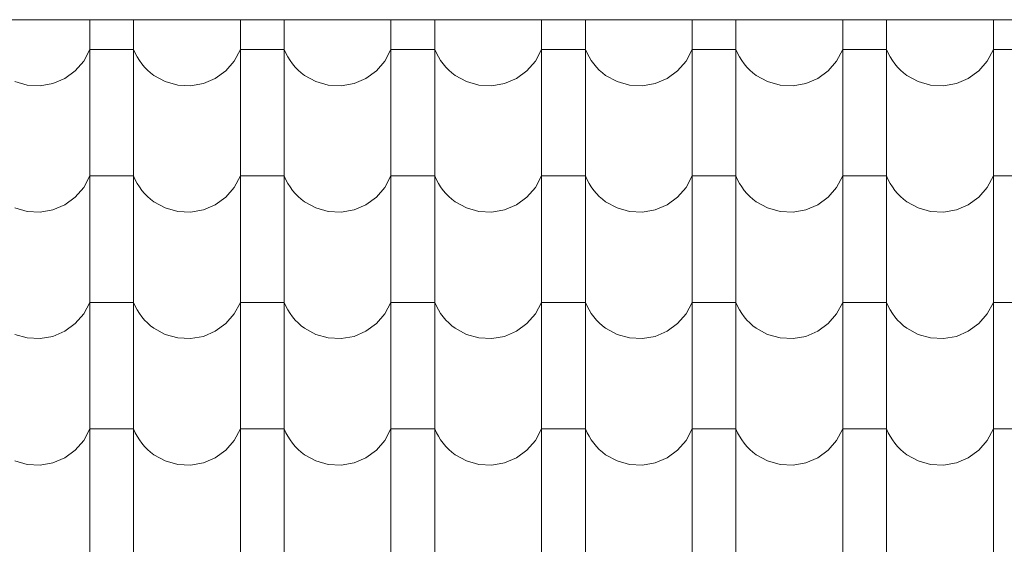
# Model space of a CAD drawing. Extents: x -547885 to -186295, y -25370 to 156194.
# Tile 236 of 256: x -366566 to -365487, y -17631 to -17057. Entities that reach past the tile are written whole.
import ezdxf

# ---------------------------------------------------------------- set-up
doc = ezdxf.new("R2010")
doc.units = 0
doc.header["$MEASUREMENT"] = 0
doc.linetypes.add('Dashed', pattern=[564.444447, 282.222223, -282.222223])
doc.layers.add('arch wypelnienia_Nr_Pióra__102', color=7, linetype='Continuous', lineweight=9, true_color=0xb4b4b4)
doc.layers.add('INWENT KONST. DREWNIANA_Nr_Pióra__21', color=7, linetype='Continuous', lineweight=9)

# ---------------------------------------------------------------- blocks, each defined once
blk = doc.blocks.new('*X1053')
at = {"layer": 'arch wypelnienia_Nr_Pióra__102', "linetype": 'Continuous'}
for p, q in [((-366489, -17056.9), (-366489, -17174)), ((-366441, -17056.9), (-366441, -17174)), ((-366324, -17056.9), (-366324, -17174)), ((-366276, -17056.9), (-366276, -17174)), ((-366159, -17056.9), (-366159, -17174)), ((-366111, -17056.9), (-366111, -17174)), ((-365994, -17056.9), (-365994, -17174)), ((-365946, -17056.9), (-365946, -17174)), ((-365829, -17056.9), (-365829, -17174)), ((-365781, -17056.9), (-365781, -17174)), ((-365664, -17056.9), (-365664, -17174)), ((-365616, -17056.9), (-365616, -17174)), ((-365499, -17056.9), (-365499, -17174)), ((-366495.7, -17102.1), (-366489, -17089.5)), ((-366465, -17089.5), (-366489, -17089.5)), ((-366441, -17089.5), (-366465, -17089.5)), ((-366441, -17089.5), (-366439.2, -17093.7)), ((-366439.2, -17093.7), (-366437, -17097.7)), ((-366437, -17097.7), (-366434.6, -17101.6)), ((-366330.7, -17102.1), (-366324, -17089.5)), ((-366300, -17089.5), (-366324, -17089.5)), ((-366276, -17089.5), (-366300, -17089.5)), ((-366276, -17089.5), (-366274.2, -17093.7)), ((-366274.2, -17093.7), (-366272, -17097.7)), ((-366272, -17097.7), (-366269.6, -17101.6)), ((-366165.7, -17102.1), (-366159, -17089.5)), ((-366135, -17089.5), (-366159, -17089.5)), ((-366111, -17089.5), (-366135, -17089.5)), ((-366111, -17089.5), (-366109.2, -17093.7)), ((-366109.2, -17093.7), (-366107, -17097.7)), ((-366107, -17097.7), (-366104.6, -17101.6)), ((-366000.7, -17102.1), (-365994, -17089.5)), ((-365970, -17089.5), (-365994, -17089.5)), ((-365946, -17089.5), (-365970, -17089.5)), ((-365946, -17089.5), (-365944.2, -17093.7)), ((-365944.2, -17093.7), (-365942, -17097.7)), ((-365942, -17097.7), (-365939.6, -17101.6)), ((-365835.7, -17102.1), (-365829, -17089.5)), ((-365805, -17089.5), (-365829, -17089.5)), ((-365781, -17089.5), (-365805, -17089.5)), ((-365781, -17089.5), (-365779.2, -17093.7)), ((-365779.2, -17093.7), (-365777, -17097.7)), ((-365777, -17097.7), (-365774.6, -17101.6)), ((-365670.7, -17102.1), (-365664, -17089.5)), ((-365640, -17089.5), (-365664, -17089.5)), ((-365616, -17089.5), (-365640, -17089.5)), ((-365616, -17089.5), (-365614.2, -17093.7)), ((-365614.2, -17093.7), (-365612, -17097.7)), ((-365612, -17097.7), (-365609.6, -17101.6)), ((-365505.7, -17102.1), (-365499, -17089.5)), ((-365475, -17089.5), (-365499, -17089.5)), ((-366505, -17112.8), (-366495.7, -17102.1)), ((-366434.6, -17101.6), (-366431.9, -17105.3)), ((-366431.9, -17105.3), (-366429, -17108.8)), ((-366429, -17108.8), (-366425.8, -17112)), ((-366340, -17112.8), (-366330.7, -17102.1)), ((-366269.6, -17101.6), (-366266.9, -17105.3)), ((-366266.9, -17105.3), (-366264, -17108.8)), ((-366264, -17108.8), (-366260.8, -17112)), ((-366175, -17112.8), (-366165.7, -17102.1)), ((-366104.6, -17101.6), (-366101.9, -17105.3)), ((-366101.9, -17105.3), (-366099, -17108.8)), ((-366099, -17108.8), (-366095.8, -17112)), ((-366010, -17112.8), (-366000.7, -17102.1)), ((-365939.6, -17101.6), (-365936.9, -17105.3)), ((-365936.9, -17105.3), (-365934, -17108.8)), ((-365934, -17108.8), (-365930.8, -17112)), ((-365845, -17112.8), (-365835.7, -17102.1)), ((-365774.6, -17101.6), (-365771.9, -17105.3)), ((-365771.9, -17105.3), (-365769, -17108.8)), ((-365769, -17108.8), (-365765.8, -17112)), ((-365680, -17112.8), (-365670.7, -17102.1)), ((-365609.6, -17101.6), (-365606.9, -17105.3)), ((-365606.9, -17105.3), (-365604, -17108.8)), ((-365604, -17108.8), (-365600.8, -17112)), ((-365515, -17112.8), (-365505.7, -17102.1)), ((-366516.5, -17121.1), (-366505, -17112.8)), ((-366425.8, -17112), (-366422.4, -17115)), ((-366422.4, -17115), (-366418.8, -17117.8)), ((-366418.8, -17117.8), (-366406.3, -17124.6)), ((-366351.5, -17121.1), (-366340, -17112.8)), ((-366260.8, -17112), (-366257.4, -17115)), ((-366257.4, -17115), (-366253.8, -17117.8)), ((-366253.8, -17117.8), (-366241.3, -17124.6)), ((-366186.5, -17121.1), (-366175, -17112.8)), ((-366095.8, -17112), (-366092.4, -17115)), ((-366092.4, -17115), (-366088.8, -17117.8)), ((-366088.8, -17117.8), (-366076.3, -17124.6)), ((-366021.5, -17121.1), (-366010, -17112.8)), ((-365930.8, -17112), (-365927.4, -17115)), ((-365927.4, -17115), (-365923.8, -17117.8)), ((-365923.8, -17117.8), (-365911.3, -17124.6)), ((-365856.5, -17121.1), (-365845, -17112.8)), ((-365765.8, -17112), (-365762.4, -17115)), ((-365762.4, -17115), (-365758.8, -17117.8)), ((-365758.8, -17117.8), (-365746.3, -17124.6)), ((-365691.5, -17121.1), (-365680, -17112.8)), ((-365600.8, -17112), (-365597.4, -17115)), ((-365597.4, -17115), (-365593.8, -17117.8)), ((-365593.8, -17117.8), (-365581.3, -17124.6)), ((-365526.5, -17121.1), (-365515, -17112.8)), ((-366571.3, -17124.6), (-366557.7, -17128.5)), ((-366557.7, -17128.5), (-366543.5, -17129.2)), ((-366543.5, -17129.2), (-366529.5, -17126.7)), ((-366529.5, -17126.7), (-366516.5, -17121.1)), ((-366406.3, -17124.6), (-366392.7, -17128.5)), ((-366392.7, -17128.5), (-366378.5, -17129.2)), ((-366378.5, -17129.2), (-366364.5, -17126.7)), ((-366364.5, -17126.7), (-366351.5, -17121.1)), ((-366241.3, -17124.6), (-366227.7, -17128.5)), ((-366227.7, -17128.5), (-366213.5, -17129.2)), ((-366213.5, -17129.2), (-366199.5, -17126.7)), ((-366199.5, -17126.7), (-366186.5, -17121.1)), ((-366076.3, -17124.6), (-366062.7, -17128.5)), ((-366062.7, -17128.5), (-366048.5, -17129.2)), ((-366048.5, -17129.2), (-366034.5, -17126.7)), ((-366034.5, -17126.7), (-366021.5, -17121.1)), ((-365911.3, -17124.6), (-365897.7, -17128.5)), ((-365897.7, -17128.5), (-365883.5, -17129.2)), ((-365883.5, -17129.2), (-365869.5, -17126.7)), ((-365869.5, -17126.7), (-365856.5, -17121.1)), ((-365746.3, -17124.6), (-365732.7, -17128.5)), ((-365732.7, -17128.5), (-365718.5, -17129.2)), ((-365718.5, -17129.2), (-365704.5, -17126.7)), ((-365704.5, -17126.7), (-365691.5, -17121.1)), ((-365581.3, -17124.6), (-365567.7, -17128.5)), ((-365567.7, -17128.5), (-365553.5, -17129.2)), ((-365553.5, -17129.2), (-365539.5, -17126.7)), ((-365539.5, -17126.7), (-365526.5, -17121.1)), ((-366489, -17174), (-366489, -17312.5)), ((-366441, -17174), (-366441, -17312.5)), ((-366324, -17174), (-366324, -17312.5)), ((-366276, -17174), (-366276, -17312.5)), ((-366159, -17174), (-366159, -17312.5)), ((-366111, -17174), (-366111, -17312.5)), ((-365994, -17174), (-365994, -17312.5)), ((-365946, -17174), (-365946, -17312.5)), ((-365829, -17174), (-365829, -17312.5)), ((-365781, -17174), (-365781, -17312.5)), ((-365664, -17174), (-365664, -17312.5)), ((-365616, -17174), (-365616, -17312.5)), ((-365499, -17174), (-365499, -17312.5)), ((-366495.7, -17240.6), (-366489, -17228)), ((-366465, -17228), (-366489, -17228)), ((-366441, -17228), (-366465, -17228)), ((-366441, -17228), (-366439.2, -17232.2)), ((-366330.7, -17240.6), (-366324, -17228)), ((-366300, -17228), (-366324, -17228)), ((-366276, -17228), (-366300, -17228)), ((-366276, -17228), (-366274.2, -17232.2)), ((-366165.7, -17240.6), (-366159, -17228)), ((-366135, -17228), (-366159, -17228)), ((-366111, -17228), (-366135, -17228)), ((-366111, -17228), (-366109.2, -17232.2)), ((-366000.7, -17240.6), (-365994, -17228)), ((-365970, -17228), (-365994, -17228)), ((-365946, -17228), (-365970, -17228)), ((-365946, -17228), (-365944.2, -17232.2)), ((-365835.7, -17240.6), (-365829, -17228)), ((-365805, -17228), (-365829, -17228)), ((-365781, -17228), (-365805, -17228)), ((-365781, -17228), (-365779.2, -17232.2)), ((-365670.7, -17240.6), (-365664, -17228)), ((-365640, -17228), (-365664, -17228)), ((-365616, -17228), (-365640, -17228)), ((-365616, -17228), (-365614.2, -17232.2)), ((-365505.7, -17240.6), (-365499, -17228)), ((-365475, -17228), (-365499, -17228)), ((-366439.2, -17232.2), (-366437, -17236.2)), ((-366437, -17236.2), (-366434.6, -17240.1)), ((-366274.2, -17232.2), (-366272, -17236.2)), ((-366272, -17236.2), (-366269.6, -17240.1)), ((-366109.2, -17232.2), (-366107, -17236.2)), ((-366107, -17236.2), (-366104.6, -17240.1)), ((-365944.2, -17232.2), (-365942, -17236.2)), ((-365942, -17236.2), (-365939.6, -17240.1)), ((-365779.2, -17232.2), (-365777, -17236.2)), ((-365777, -17236.2), (-365774.6, -17240.1)), ((-365614.2, -17232.2), (-365612, -17236.2)), ((-365612, -17236.2), (-365609.6, -17240.1)), ((-366505, -17251.3), (-366495.7, -17240.6)), ((-366434.6, -17240.1), (-366431.9, -17243.8)), ((-366431.9, -17243.8), (-366429, -17247.3)), ((-366429, -17247.3), (-366425.8, -17250.5)), ((-366340, -17251.3), (-366330.7, -17240.6)), ((-366269.6, -17240.1), (-366266.9, -17243.8)), ((-366266.9, -17243.8), (-366264, -17247.3)), ((-366264, -17247.3), (-366260.8, -17250.5)), ((-366175, -17251.3), (-366165.7, -17240.6)), ((-366104.6, -17240.1), (-366101.9, -17243.8)), ((-366101.9, -17243.8), (-366099, -17247.3)), ((-366099, -17247.3), (-366095.8, -17250.5)), ((-366010, -17251.3), (-366000.7, -17240.6)), ((-365939.6, -17240.1), (-365936.9, -17243.8)), ((-365936.9, -17243.8), (-365934, -17247.3)), ((-365934, -17247.3), (-365930.8, -17250.5)), ((-365845, -17251.3), (-365835.7, -17240.6)), ((-365774.6, -17240.1), (-365771.9, -17243.8)), ((-365771.9, -17243.8), (-365769, -17247.3)), ((-365769, -17247.3), (-365765.8, -17250.5)), ((-365680, -17251.3), (-365670.7, -17240.6)), ((-365609.6, -17240.1), (-365606.9, -17243.8)), ((-365606.9, -17243.8), (-365604, -17247.3)), ((-365604, -17247.3), (-365600.8, -17250.5)), ((-365515, -17251.3), (-365505.7, -17240.6)), ((-366529.5, -17265.2), (-366516.5, -17259.6)), ((-366516.5, -17259.6), (-366505, -17251.3)), ((-366425.8, -17250.5), (-366422.4, -17253.5)), ((-366422.4, -17253.5), (-366418.8, -17256.3)), ((-366418.8, -17256.3), (-366406.3, -17263.1)), ((-366364.5, -17265.2), (-366351.5, -17259.6)), ((-366351.5, -17259.6), (-366340, -17251.3)), ((-366260.8, -17250.5), (-366257.4, -17253.5)), ((-366257.4, -17253.5), (-366253.8, -17256.3)), ((-366253.8, -17256.3), (-366241.3, -17263.1)), ((-366199.5, -17265.2), (-366186.5, -17259.6)), ((-366186.5, -17259.6), (-366175, -17251.3)), ((-366095.8, -17250.5), (-366092.4, -17253.5)), ((-366092.4, -17253.5), (-366088.8, -17256.3)), ((-366088.8, -17256.3), (-366076.3, -17263.1)), ((-366034.5, -17265.2), (-366021.5, -17259.6)), ((-366021.5, -17259.6), (-366010, -17251.3)), ((-365930.8, -17250.5), (-365927.4, -17253.5)), ((-365927.4, -17253.5), (-365923.8, -17256.3)), ((-365923.8, -17256.3), (-365911.3, -17263.1)), ((-365869.5, -17265.2), (-365856.5, -17259.6)), ((-365856.5, -17259.6), (-365845, -17251.3)), ((-365765.8, -17250.5), (-365762.4, -17253.5)), ((-365762.4, -17253.5), (-365758.8, -17256.3)), ((-365758.8, -17256.3), (-365746.3, -17263.1)), ((-365704.5, -17265.2), (-365691.5, -17259.6)), ((-365691.5, -17259.6), (-365680, -17251.3)), ((-365600.8, -17250.5), (-365597.4, -17253.5)), ((-365597.4, -17253.5), (-365593.8, -17256.3)), ((-365593.8, -17256.3), (-365581.3, -17263.1)), ((-365539.5, -17265.2), (-365526.5, -17259.6)), ((-365526.5, -17259.6), (-365515, -17251.3)), ((-366571.3, -17263.1), (-366557.7, -17267)), ((-366557.7, -17267), (-366543.5, -17267.7)), ((-366543.5, -17267.7), (-366529.5, -17265.2)), ((-366406.3, -17263.1), (-366392.7, -17267)), ((-366392.7, -17267), (-366378.5, -17267.7)), ((-366378.5, -17267.7), (-366364.5, -17265.2)), ((-366241.3, -17263.1), (-366227.7, -17267)), ((-366227.7, -17267), (-366213.5, -17267.7)), ((-366213.5, -17267.7), (-366199.5, -17265.2)), ((-366076.3, -17263.1), (-366062.7, -17267)), ((-366062.7, -17267), (-366048.5, -17267.7)), ((-366048.5, -17267.7), (-366034.5, -17265.2)), ((-365911.3, -17263.1), (-365897.7, -17267)), ((-365897.7, -17267), (-365883.5, -17267.7)), ((-365883.5, -17267.7), (-365869.5, -17265.2)), ((-365746.3, -17263.1), (-365732.7, -17267)), ((-365732.7, -17267), (-365718.5, -17267.7)), ((-365718.5, -17267.7), (-365704.5, -17265.2)), ((-365581.3, -17263.1), (-365567.7, -17267)), ((-365567.7, -17267), (-365553.5, -17267.7)), ((-365553.5, -17267.7), (-365539.5, -17265.2)), ((-366489, -17312.5), (-366489, -17451)), ((-366441, -17312.5), (-366441, -17451)), ((-366324, -17312.5), (-366324, -17451)), ((-366276, -17312.5), (-366276, -17451)), ((-366159, -17312.5), (-366159, -17451)), ((-366111, -17312.5), (-366111, -17451)), ((-365994, -17312.5), (-365994, -17451)), ((-365946, -17312.5), (-365946, -17451)), ((-365829, -17312.5), (-365829, -17451)), ((-365781, -17312.5), (-365781, -17451)), ((-365664, -17312.5), (-365664, -17451)), ((-365616, -17312.5), (-365616, -17451)), ((-365499, -17312.5), (-365499, -17451)), ((-366495.7, -17379.1), (-366489, -17366.5)), ((-366465, -17366.5), (-366489, -17366.5)), ((-366441, -17366.5), (-366465, -17366.5)), ((-366441, -17366.5), (-366439.2, -17370.7)), ((-366330.7, -17379.1), (-366324, -17366.5)), ((-366300, -17366.5), (-366324, -17366.5)), ((-366276, -17366.5), (-366300, -17366.5)), ((-366276, -17366.5), (-366274.2, -17370.7)), ((-366165.7, -17379.1), (-366159, -17366.5)), ((-366135, -17366.5), (-366159, -17366.5)), ((-366111, -17366.5), (-366135, -17366.5)), ((-366111, -17366.5), (-366109.2, -17370.7)), ((-366000.7, -17379.1), (-365994, -17366.5)), ((-365970, -17366.5), (-365994, -17366.5)), ((-365946, -17366.5), (-365970, -17366.5)), ((-365946, -17366.5), (-365944.2, -17370.7)), ((-365835.7, -17379.1), (-365829, -17366.5)), ((-365805, -17366.5), (-365829, -17366.5)), ((-365781, -17366.5), (-365805, -17366.5)), ((-365781, -17366.5), (-365779.2, -17370.7)), ((-365670.7, -17379.1), (-365664, -17366.5)), ((-365640, -17366.5), (-365664, -17366.5)), ((-365616, -17366.5), (-365640, -17366.5)), ((-365616, -17366.5), (-365614.2, -17370.7)), ((-365505.7, -17379.1), (-365499, -17366.5)), ((-365475, -17366.5), (-365499, -17366.5)), ((-366505, -17389.8), (-366495.7, -17379.1)), ((-366439.2, -17370.7), (-366437, -17374.7)), ((-366437, -17374.7), (-366434.6, -17378.6)), ((-366434.6, -17378.6), (-366431.9, -17382.3)), ((-366340, -17389.8), (-366330.7, -17379.1)), ((-366274.2, -17370.7), (-366272, -17374.7)), ((-366272, -17374.7), (-366269.6, -17378.6)), ((-366269.6, -17378.6), (-366266.9, -17382.3)), ((-366175, -17389.8), (-366165.7, -17379.1)), ((-366109.2, -17370.7), (-366107, -17374.7)), ((-366107, -17374.7), (-366104.6, -17378.6)), ((-366104.6, -17378.6), (-366101.9, -17382.3)), ((-366010, -17389.8), (-366000.7, -17379.1)), ((-365944.2, -17370.7), (-365942, -17374.7)), ((-365942, -17374.7), (-365939.6, -17378.6)), ((-365939.6, -17378.6), (-365936.9, -17382.3)), ((-365845, -17389.8), (-365835.7, -17379.1)), ((-365779.2, -17370.7), (-365777, -17374.7)), ((-365777, -17374.7), (-365774.6, -17378.6)), ((-365774.6, -17378.6), (-365771.9, -17382.3)), ((-365680, -17389.8), (-365670.7, -17379.1)), ((-365614.2, -17370.7), (-365612, -17374.7)), ((-365612, -17374.7), (-365609.6, -17378.6)), ((-365609.6, -17378.6), (-365606.9, -17382.3)), ((-365515, -17389.8), (-365505.7, -17379.1)), ((-366516.5, -17398.1), (-366505, -17389.8)), ((-366431.9, -17382.3), (-366429, -17385.8)), ((-366429, -17385.8), (-366425.8, -17389)), ((-366425.8, -17389), (-366422.4, -17392)), ((-366351.5, -17398.1), (-366340, -17389.8)), ((-366266.9, -17382.3), (-366264, -17385.8)), ((-366264, -17385.8), (-366260.8, -17389)), ((-366260.8, -17389), (-366257.4, -17392)), ((-366186.5, -17398.1), (-366175, -17389.8)), ((-366101.9, -17382.3), (-366099, -17385.8)), ((-366099, -17385.8), (-366095.8, -17389)), ((-366095.8, -17389), (-366092.4, -17392)), ((-366021.5, -17398.1), (-366010, -17389.8)), ((-365936.9, -17382.3), (-365934, -17385.8)), ((-365934, -17385.8), (-365930.8, -17389)), ((-365930.8, -17389), (-365927.4, -17392)), ((-365856.5, -17398.1), (-365845, -17389.8)), ((-365771.9, -17382.3), (-365769, -17385.8)), ((-365769, -17385.8), (-365765.8, -17389)), ((-365765.8, -17389), (-365762.4, -17392)), ((-365691.5, -17398.1), (-365680, -17389.8)), ((-365606.9, -17382.3), (-365604, -17385.8)), ((-365604, -17385.8), (-365600.8, -17389)), ((-365600.8, -17389), (-365597.4, -17392)), ((-365526.5, -17398.1), (-365515, -17389.8)), ((-366529.5, -17403.7), (-366516.5, -17398.1)), ((-366422.4, -17392), (-366418.8, -17394.8)), ((-366418.8, -17394.8), (-366406.3, -17401.6)), ((-366364.5, -17403.7), (-366351.5, -17398.1)), ((-366257.4, -17392), (-366253.8, -17394.8)), ((-366253.8, -17394.8), (-366241.3, -17401.6)), ((-366199.5, -17403.7), (-366186.5, -17398.1)), ((-366092.4, -17392), (-366088.8, -17394.8)), ((-366088.8, -17394.8), (-366076.3, -17401.6)), ((-366034.5, -17403.7), (-366021.5, -17398.1)), ((-365927.4, -17392), (-365923.8, -17394.8)), ((-365923.8, -17394.8), (-365911.3, -17401.6)), ((-365869.5, -17403.7), (-365856.5, -17398.1)), ((-365762.4, -17392), (-365758.8, -17394.8)), ((-365758.8, -17394.8), (-365746.3, -17401.6)), ((-365704.5, -17403.7), (-365691.5, -17398.1)), ((-365597.4, -17392), (-365593.8, -17394.8)), ((-365593.8, -17394.8), (-365581.3, -17401.6)), ((-365539.5, -17403.7), (-365526.5, -17398.1)), ((-366571.3, -17401.6), (-366557.7, -17405.5)), ((-366557.7, -17405.5), (-366543.5, -17406.2)), ((-366543.5, -17406.2), (-366529.5, -17403.7)), ((-366406.3, -17401.6), (-366392.7, -17405.5)), ((-366392.7, -17405.5), (-366378.5, -17406.2)), ((-366378.5, -17406.2), (-366364.5, -17403.7)), ((-366241.3, -17401.6), (-366227.7, -17405.5)), ((-366227.7, -17405.5), (-366213.5, -17406.2)), ((-366213.5, -17406.2), (-366199.5, -17403.7)), ((-366076.3, -17401.6), (-366062.7, -17405.5)), ((-366062.7, -17405.5), (-366048.5, -17406.2)), ((-366048.5, -17406.2), (-366034.5, -17403.7)), ((-365911.3, -17401.6), (-365897.7, -17405.5)), ((-365897.7, -17405.5), (-365883.5, -17406.2)), ((-365883.5, -17406.2), (-365869.5, -17403.7)), ((-365746.3, -17401.6), (-365732.7, -17405.5)), ((-365732.7, -17405.5), (-365718.5, -17406.2)), ((-365718.5, -17406.2), (-365704.5, -17403.7)), ((-365581.3, -17401.6), (-365567.7, -17405.5)), ((-365567.7, -17405.5), (-365553.5, -17406.2)), ((-365553.5, -17406.2), (-365539.5, -17403.7)), ((-366489, -17451), (-366489, -17589.5)), ((-366441, -17451), (-366441, -17589.5)), ((-366324, -17451), (-366324, -17589.5)), ((-366276, -17451), (-366276, -17589.5)), ((-366159, -17451), (-366159, -17589.5)), ((-366111, -17451), (-366111, -17589.5)), ((-365994, -17451), (-365994, -17589.5)), ((-365946, -17451), (-365946, -17589.5)), ((-365829, -17451), (-365829, -17589.5)), ((-365781, -17451), (-365781, -17589.5)), ((-365664, -17451), (-365664, -17589.5)), ((-365616, -17451), (-365616, -17589.5)), ((-365499, -17451), (-365499, -17589.5)), ((-366495.7, -17517.6), (-366489, -17505)), ((-366465, -17505), (-366489, -17505)), ((-366441, -17505), (-366465, -17505)), ((-366441, -17505), (-366439.2, -17509.2)), ((-366330.7, -17517.6), (-366324, -17505)), ((-366300, -17505), (-366324, -17505)), ((-366276, -17505), (-366300, -17505)), ((-366276, -17505), (-366274.2, -17509.2)), ((-366165.7, -17517.6), (-366159, -17505)), ((-366135, -17505), (-366159, -17505)), ((-366111, -17505), (-366135, -17505)), ((-366111, -17505), (-366109.2, -17509.2)), ((-366000.7, -17517.6), (-365994, -17505)), ((-365970, -17505), (-365994, -17505)), ((-365946, -17505), (-365970, -17505)), ((-365946, -17505), (-365944.2, -17509.2)), ((-365835.7, -17517.6), (-365829, -17505)), ((-365805, -17505), (-365829, -17505)), ((-365781, -17505), (-365805, -17505)), ((-365781, -17505), (-365779.2, -17509.2)), ((-365670.7, -17517.6), (-365664, -17505)), ((-365640, -17505), (-365664, -17505)), ((-365616, -17505), (-365640, -17505)), ((-365616, -17505), (-365614.2, -17509.2)), ((-365505.7, -17517.6), (-365499, -17505)), ((-365475, -17505), (-365499, -17505)), ((-366505, -17528.3), (-366495.7, -17517.6)), ((-366439.2, -17509.2), (-366437, -17513.2)), ((-366437, -17513.2), (-366434.6, -17517.1)), ((-366434.6, -17517.1), (-366431.9, -17520.8)), ((-366340, -17528.3), (-366330.7, -17517.6)), ((-366274.2, -17509.2), (-366272, -17513.2)), ((-366272, -17513.2), (-366269.6, -17517.1)), ((-366269.6, -17517.1), (-366266.9, -17520.8)), ((-366175, -17528.3), (-366165.7, -17517.6)), ((-366109.2, -17509.2), (-366107, -17513.2)), ((-366107, -17513.2), (-366104.6, -17517.1)), ((-366104.6, -17517.1), (-366101.9, -17520.8)), ((-366010, -17528.3), (-366000.7, -17517.6)), ((-365944.2, -17509.2), (-365942, -17513.2)), ((-365942, -17513.2), (-365939.6, -17517.1)), ((-365939.6, -17517.1), (-365936.9, -17520.8)), ((-365845, -17528.3), (-365835.7, -17517.6)), ((-365779.2, -17509.2), (-365777, -17513.2)), ((-365777, -17513.2), (-365774.6, -17517.1)), ((-365774.6, -17517.1), (-365771.9, -17520.8)), ((-365680, -17528.3), (-365670.7, -17517.6)), ((-365614.2, -17509.2), (-365612, -17513.2)), ((-365612, -17513.2), (-365609.6, -17517.1)), ((-365609.6, -17517.1), (-365606.9, -17520.8)), ((-365515, -17528.3), (-365505.7, -17517.6)), ((-366516.5, -17536.6), (-366505, -17528.3)), ((-366431.9, -17520.8), (-366429, -17524.3)), ((-366429, -17524.3), (-366425.8, -17527.5)), ((-366425.8, -17527.5), (-366422.4, -17530.5)), ((-366422.4, -17530.5), (-366418.8, -17533.3)), ((-366351.5, -17536.6), (-366340, -17528.3)), ((-366266.9, -17520.8), (-366264, -17524.3)), ((-366264, -17524.3), (-366260.8, -17527.5)), ((-366260.8, -17527.5), (-366257.4, -17530.5)), ((-366257.4, -17530.5), (-366253.8, -17533.3)), ((-366186.5, -17536.6), (-366175, -17528.3)), ((-366101.9, -17520.8), (-366099, -17524.3)), ((-366099, -17524.3), (-366095.8, -17527.5)), ((-366095.8, -17527.5), (-366092.4, -17530.5)), ((-366092.4, -17530.5), (-366088.8, -17533.3)), ((-366021.5, -17536.6), (-366010, -17528.3)), ((-365936.9, -17520.8), (-365934, -17524.3)), ((-365934, -17524.3), (-365930.8, -17527.5)), ((-365930.8, -17527.5), (-365927.4, -17530.5)), ((-365927.4, -17530.5), (-365923.8, -17533.3)), ((-365856.5, -17536.6), (-365845, -17528.3)), ((-365771.9, -17520.8), (-365769, -17524.3)), ((-365769, -17524.3), (-365765.8, -17527.5)), ((-365765.8, -17527.5), (-365762.4, -17530.5)), ((-365762.4, -17530.5), (-365758.8, -17533.3)), ((-365691.5, -17536.6), (-365680, -17528.3)), ((-365606.9, -17520.8), (-365604, -17524.3)), ((-365604, -17524.3), (-365600.8, -17527.5)), ((-365600.8, -17527.5), (-365597.4, -17530.5)), ((-365597.4, -17530.5), (-365593.8, -17533.3)), ((-365526.5, -17536.6), (-365515, -17528.3)), ((-366571.3, -17540.1), (-366557.7, -17544)), ((-366529.5, -17542.2), (-366516.5, -17536.6)), ((-366418.8, -17533.3), (-366406.3, -17540.1)), ((-366406.3, -17540.1), (-366392.7, -17544)), ((-366364.5, -17542.2), (-366351.5, -17536.6)), ((-366253.8, -17533.3), (-366241.3, -17540.1)), ((-366241.3, -17540.1), (-366227.7, -17544)), ((-366199.5, -17542.2), (-366186.5, -17536.6)), ((-366088.8, -17533.3), (-366076.3, -17540.1)), ((-366076.3, -17540.1), (-366062.7, -17544)), ((-366034.5, -17542.2), (-366021.5, -17536.6)), ((-365923.8, -17533.3), (-365911.3, -17540.1)), ((-365911.3, -17540.1), (-365897.7, -17544)), ((-365869.5, -17542.2), (-365856.5, -17536.6)), ((-365758.8, -17533.3), (-365746.3, -17540.1)), ((-365746.3, -17540.1), (-365732.7, -17544)), ((-365704.5, -17542.2), (-365691.5, -17536.6)), ((-365593.8, -17533.3), (-365581.3, -17540.1)), ((-365581.3, -17540.1), (-365567.7, -17544)), ((-365539.5, -17542.2), (-365526.5, -17536.6)), ((-366557.7, -17544), (-366543.5, -17544.7)), ((-366543.5, -17544.7), (-366529.5, -17542.2)), ((-366392.7, -17544), (-366378.5, -17544.7)), ((-366378.5, -17544.7), (-366364.5, -17542.2)), ((-366227.7, -17544), (-366213.5, -17544.7)), ((-366213.5, -17544.7), (-366199.5, -17542.2)), ((-366062.7, -17544), (-366048.5, -17544.7)), ((-366048.5, -17544.7), (-366034.5, -17542.2)), ((-365897.7, -17544), (-365883.5, -17544.7)), ((-365883.5, -17544.7), (-365869.5, -17542.2)), ((-365732.7, -17544), (-365718.5, -17544.7)), ((-365718.5, -17544.7), (-365704.5, -17542.2)), ((-365567.7, -17544), (-365553.5, -17544.7)), ((-365553.5, -17544.7), (-365539.5, -17542.2)), ((-366489, -17589.5), (-366489, -17728)), ((-366441, -17589.5), (-366441, -17728)), ((-366324, -17589.5), (-366324, -17728)), ((-366276, -17589.5), (-366276, -17728)), ((-366159, -17589.5), (-366159, -17728)), ((-366111, -17589.5), (-366111, -17728)), ((-365994, -17589.5), (-365994, -17728)), ((-365946, -17589.5), (-365946, -17728)), ((-365829, -17589.5), (-365829, -17728)), ((-365781, -17589.5), (-365781, -17728)), ((-365664, -17589.5), (-365664, -17728)), ((-365616, -17589.5), (-365616, -17728)), ((-365499, -17589.5), (-365499, -17728))]:
    blk.add_line(p, q, dxfattribs=at)
blk = doc.blocks.new('Wypełnienie_1')
at = {"layer": 'arch wypelnienia_Nr_Pióra__102', "linetype": 'Dashed'}
blk.add_blockref('*X1053', (0, 0), dxfattribs=at)

msp = doc.modelspace()

# ---------------------------------------------------------------- linework, layer by layer
at = {"layer": 'INWENT KONST. DREWNIANA_Nr_Pióra__21', "linetype": 'Continuous'}
msp.add_line((-366883.3, -17056.9), (-351903.3, -17056.9), dxfattribs=at)

# ---------------------------------------------------------------- block references
at = {"layer": 'arch wypelnienia_Nr_Pióra__102', "linetype": 'Dashed'}
msp.add_blockref('Wypełnienie_1', (0, 0), dxfattribs=at)

doc.saveas('drawing.dxf')
